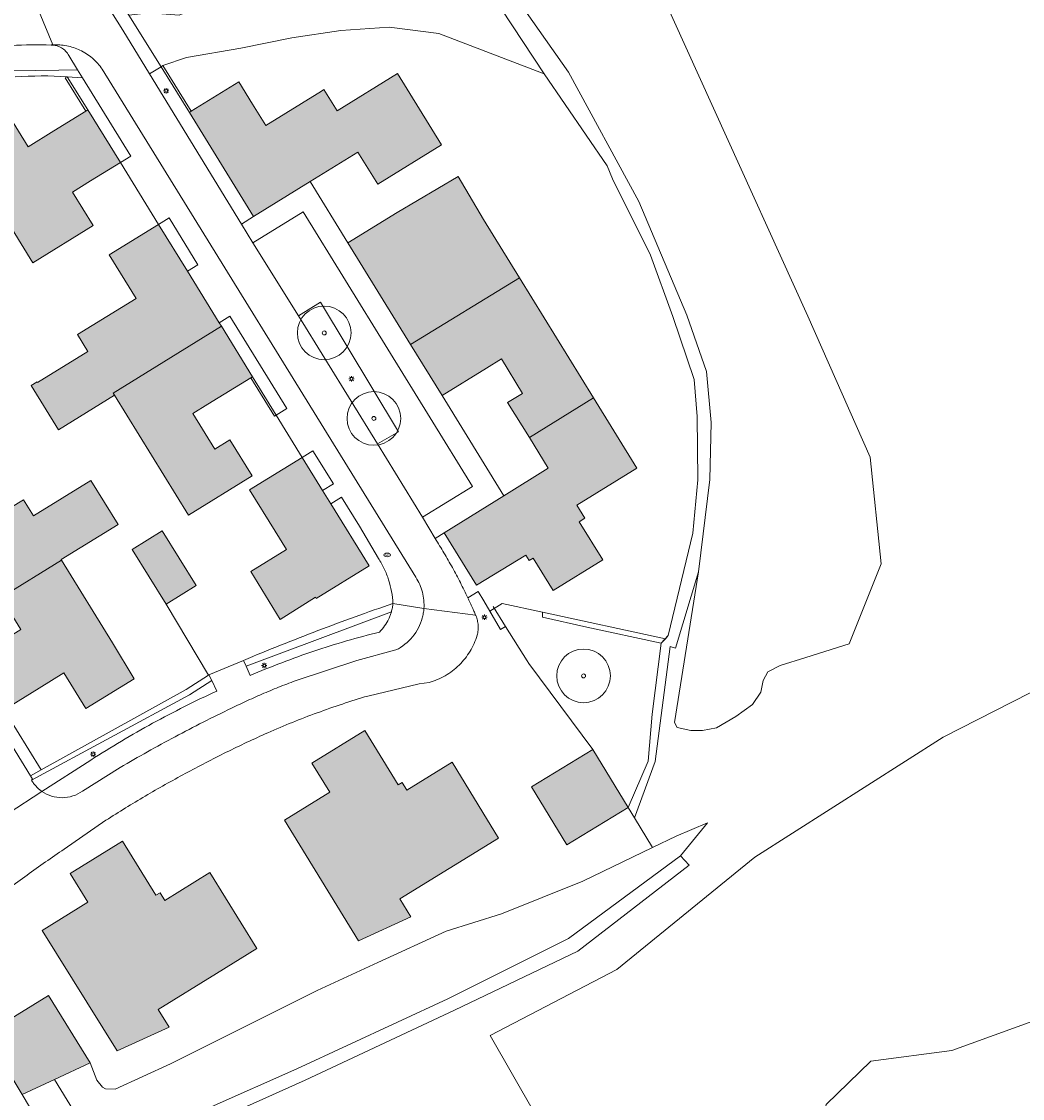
# Model space of a CAD drawing. Header units: metres. Extents: x 187482 to 189800, y 333582 to 335019.
# Tile 160 of 256: x 189231 to 189325, y 333673 to 333773. Entities that reach past the tile are written whole.
import ezdxf
from ezdxf.enums import TextEntityAlignment as Align

# ---------------------------------------------------------------- set-up
doc = ezdxf.new("R2010")
doc.units = ezdxf.units.M
doc.layers.get('0').update_dxf_attribs({"color": 252, "lineweight": 18})
for name, color, linetype, lineweight in [('B-WE-GR-BEPLANTING_CULTUUR_BODEMBEDEKKER-GV', 252, 'Continuous', 18), ('B-WE-GR-BEPLANTING_CULTUUR_BOSPLANTSOEN-GV', 252, 'Continuous', 18), ('B-WE-GR-BEPLANTING_CULTUUR_HEESTERS-GV', 252, 'Continuous', 18), ('B-WE-GR-BOOM-S', 252, 'Continuous', 18), ('B-WE-GR-BOS_LOOF-GV', 252, 'Continuous', 18), ('B-WE-GR-HAAG-G', 252, 'GR-HAAG1-SO', 18), ('B-WE-IE-MEUBILAIR-S', 252, 'Continuous', 18), ('B-WE-IE-TERREINAFSCHEIDING_KUNSTMATIG_HEKWERK-G', 252, 'IE-TERREINAFSCHEIDING_KUNSTMATIG-SO', 18), ('B-WE-IE-TERREINAFSCHEIDING_KUNSTMATIG_MUUR-G', 252, 'IE-TERREINAFSCHEIDING_KUNSTMATIG-SO', 18), ('B-WE-OG-BEBOUWING-GV', 252, 'Continuous', 18), ('B-WE-OG-TERREIN_BEGROEID-GV', 252, 'Continuous', 18), ('B-WE-OG-TERREIN_ERF-GV', 252, 'Continuous', 18), ('B-WE-VH-OPENVERHARDING_BETONSTRAATSTEEN-GV', 252, 'Continuous', 18), ('B-WE-VH-OPENVERHARDING_STRAATBAKSTEEN-GV', 252, 'Continuous', 18)]:
    doc.layers.add(name, color=color, linetype=linetype, lineweight=lineweight)
doc.layers.add('B-WE-OG-BEBOUWING-V', color=7, linetype='Continuous', lineweight=18, true_color=0xf0f0f0)
doc.styles.add('NLCS-ISO', font='NLCS-ISO.ttf')
doc.linetypes.add('GR-HAAG1-SO', pattern='A,6,[176,NLCS.SHX,S=0.125,R=0,X=0,Y=0],-2', length=8)
doc.linetypes.add('IE-TERREINAFSCHEIDING_KUNSTMATIG-SO', pattern='A,4,[82,NLCS.SHX,S=0.75,R=90,X=0,Y=0],4,-2', length=10)

# ---------------------------------------------------------------- blocks, each defined once
blk = doc.blocks.new('SIE-MEUBILAIR_PAAL_LICHTMAST-SO')
for points in [[(-0.62, 0), (-1, 0)], [(-0.71, 0.71), (-0.44, 0.44)], [(0, 1), (0, 0.62)], [(0.44, 0.44), (0.71, 0.71)], [(1, 0), (0.62, 0)], [(-0.71, -0.71), (-0.44, -0.44)], [(0, -0.62), (0, -1)], [(0.44, -0.44), (0.71, -0.71)]]:
    blk.add_lwpolyline(points)
blk.add_circle((0, 0), 0.5)
blk = doc.blocks.new('SIE-MEUBILAIR_PUT_BRANDKRAAN-SO')
blk.add_ellipse((0, 0), major_axis=(1.25, 0), ratio=0.54)
at = {"style": 'NLCS-ISO'}
blk.add_text('bk', height=0.75, dxfattribs=at).set_placement((0.03, 0), align=Align.MIDDLE_CENTER)
blk = doc.blocks.new('SGR-BOOM_GBKN-SO')
at = {"color": 0, "linetype": 'ByBlock', "lineweight": 18}
for radius in [2, 0.15]:
    blk.add_circle((0, 0), radius, dxfattribs=at)

msp = doc.modelspace()

# ---------------------------------------------------------------- hatches: boundary and pattern name
at = {"layer": 'B-WE-OG-BEBOUWING-V'}
h = msp.add_hatch(color=256, dxfattribs=at)
h.dxf.hatch_style = 1
h.paths.add_polyline_path([(189246.912, 333764.496), (189252.9, 333754.802), (189258.158, 333758.049), (189262.599, 333760.792), (189264.491, 333757.822), (189270.421, 333761.485), (189266.312, 333768.138), (189260.679, 333764.659), (189259.455, 333766.641), (189259.221, 333766.496), (189254.027, 333763.288), (189252.808, 333765.262), (189251.515, 333767.355), (189247.09, 333764.607)], flags=17)
h = msp.add_hatch(color=256, dxfattribs=at)
h.dxf.hatch_style = 1
h.paths.add_polyline_path([(189229.831, 333764.606), (189225.334, 333761.82), (189232.32, 333750.468), (189237.948, 333753.955), (189236.02, 333757.066), (189237.704, 333758.109), (189240.483, 333759.831), (189237.446, 333764.733), (189237.267, 333764.622), (189234.283, 333762.774), (189231.886, 333761.289)], flags=17)
h = msp.add_hatch(color=256, dxfattribs=at)
h.dxf.hatch_style = 1
h.paths.add_polyline_path([(189267.536, 333742.847), (189277.677, 333749.074), (189274.317, 333754.519), (189271.959, 333758.522), (189266.275, 333755.174), (189261.68, 333752.338)], flags=17)
h = msp.add_hatch(color=256, dxfattribs=at)
h.dxf.hatch_style = 1
h.paths.add_polyline_path([(189246.737, 333749.685), (189244.035, 333754.064), (189239.439, 333751.229), (189241.946, 333747.165), (189236.474, 333743.789), (189237.451, 333742.206), (189232.753, 333739.307), (189232.714, 333739.371), (189232.16, 333739.03), (189234.702, 333734.911), (189239.919, 333738.129), (189239.799, 333738.324), (189249.9, 333744.558), (189249.693, 333744.894)], flags=17)
h = msp.add_hatch(color=256, dxfattribs=at)
h.dxf.hatch_style = 1
h.paths.add_polyline_path([(189277.677, 333749.074), (189267.536, 333742.847), (189270.465, 333738.101), (189274.598, 333740.651), (189275.997, 333741.514), (189277.976, 333738.306), (189276.581, 333737.45), (189278.602, 333734.183), (189284.578, 333737.89)], flags=17)
h = msp.add_hatch(color=256, dxfattribs=at)
h.dxf.hatch_style = 1
h.paths.add_polyline_path([(189252.802, 333739.854), (189249.9, 333744.558), (189239.799, 333738.324), (189239.919, 333738.129), (189246.814, 333726.952), (189252.755, 333730.617), (189250.682, 333733.983), (189249.275, 333733.115), (189247.236, 333736.42), (189248.637, 333737.284), (189252.623, 333739.744)], flags=17)
h = msp.add_hatch(color=256, dxfattribs=at)
h.dxf.hatch_style = 1
h.paths.add_polyline_path([(189278.602, 333734.183), (189280.369, 333731.327), (189276.224, 333728.763), (189270.646, 333725.312), (189273.684, 333720.408), (189278.265, 333723.232), (189278.585, 333722.713), (189278.951, 333722.938), (189280.81, 333719.926), (189285.44, 333722.782), (189283.245, 333726.34), (189283.772, 333726.665), (189283.027, 333727.874), (189288.626, 333731.329), (189284.578, 333737.89)], flags=17)
h = msp.add_hatch(color=256, dxfattribs=at)
h.dxf.hatch_style = 1
h.paths.add_polyline_path([(189252.631, 333721.699), (189255.371, 333717.233), (189258.673, 333719.291), (189258.736, 333719.189), (189263.657, 333722.223), (189260.101, 333728.004), (189259.33, 333729.257), (189257.437, 333732.334), (189252.522, 333729.311), (189254.897, 333725.45), (189255.949, 333723.74)], flags=17)
h = msp.add_hatch(color=256, dxfattribs=at)
h.dxf.hatch_style = 1
h.paths.add_polyline_path([(189234.998, 333722.743), (189234.962, 333722.802), (189240.265, 333726.071), (189237.725, 333730.191), (189232.369, 333726.889), (189231.445, 333728.388), (189225.96, 333725.076), (189223.512, 333729.046), (189218.916, 333726.212), (189221.633, 333721.806), (189224.897, 333716.511), (189227.449, 333718.084), (189229.364, 333719.265)], flags=17)
h = msp.add_hatch(color=256, dxfattribs=at)
h.dxf.hatch_style = 1
h.paths.add_polyline_path([(189244.375, 333725.475), (189241.584, 333723.747), (189244.742, 333718.646), (189247.533, 333720.374)], flags=17)
h = msp.add_hatch(color=256, dxfattribs=at)
h.dxf.hatch_style = 1
h.paths.add_polyline_path([(189237.262, 333708.915), (189241.765, 333711.691), (189239.751, 333715.034), (189234.998, 333722.743), (189229.364, 333719.265), (189231.207, 333716.276), (189229.292, 333715.095), (189226.739, 333713.522), (189229.647, 333708.805), (189232.913, 333710.818), (189235.214, 333712.237)], flags=17)
h = msp.add_hatch(color=256, dxfattribs=at)
h.dxf.hatch_style = 1
h.paths.add_polyline_path([(189255.762, 333698.518), (189262.689, 333687.258), (189267.547, 333689.505), (189266.526, 333691.165), (189275.742, 333696.835), (189274.277, 333699.217), (189271.393, 333703.904), (189267.177, 333701.311), (189266.742, 333702.018), (189266.367, 333701.787), (189263.25, 333706.855), (189258.339, 333703.834), (189259.991, 333701.132)], flags=17)
h = msp.add_hatch(color=256, dxfattribs=at)
h.dxf.hatch_style = 1
h.paths.add_polyline_path([(189287.805, 333699.689), (189284.519, 333705.099), (189278.802, 333701.626), (189282.088, 333696.216)], flags=17)
h = msp.add_hatch(color=256, dxfattribs=at)
h.dxf.hatch_style = 1
h.paths.add_polyline_path([(189233.19, 333688.223), (189240.164, 333677.004), (189245.035, 333679.203), (189244.012, 333680.863), (189249.45, 333684.217), (189253.204, 333686.532), (189248.829, 333693.616), (189244.61, 333691.022), (189244.17, 333691.738), (189243.795, 333691.507), (189240.676, 333696.562), (189235.781, 333693.543), (189237.435, 333690.862)], flags=17)
h = msp.add_hatch(color=256, dxfattribs=at)
h.dxf.hatch_style = 1
h.paths.add_polyline_path([(189231.315, 333672.935), (189234.325, 333674.332), (189237.648, 333675.875), (189233.769, 333682.148), (189227.889, 333678.552)], flags=17)

# ---------------------------------------------------------------- linework, layer by layer
at = {"layer": 'B-WE-GR-BEPLANTING_CULTUUR_BODEMBEDEKKER-GV', "flags": 128}
for points in [[(189241.264, 333773.564), (189239.833, 333775.85), (189239.256, 333776.772), (189238.932, 333777.29), (189237.909, 333776.652), (189240.71, 333772.161), (189243.186, 333768.115), (189244.269, 333768.763)], [(189264.452, 333733.615), (189266.41, 333734.715), (189259.146, 333746.81), (189257.069, 333745.546)]]:
    msp.add_lwpolyline(points, close=True, dxfattribs=at)
for points in [[(189265.739, 333717.938), (189252.188, 333712.853), (189252.565, 333711.986)], [(189249.002, 333711.52), (189246.904, 333710.179), (189232.189, 333702.241)], [(189249.478, 333710.55), (189249.002, 333711.52)], [(189233.157, 333701.189), (189237.718, 333704.113)]]:
    msp.add_lwpolyline(points, dxfattribs=at)
at = {"layer": 'B-WE-GR-BEPLANTING_CULTUUR_BODEMBEDEKKER-GV'}
for points in [[(189265.627, 333717.6, 0.0177619), (189265.739, 333717.938)], [(189265.111, 333716.621, 0.041051), (189265.488, 333717.272)], [(189265.488, 333717.272, 0.020283), (189265.627, 333717.6)], [(189261.553, 333715.221, -0.0103522), (189264.631, 333716.043)], [(189264.631, 333716.043, 0.0415813), (189265.111, 333716.621)], [(189258.512, 333714.27, -0.0109154), (189261.553, 333715.221)], [(189255.514, 333713.191, -0.0104298), (189258.512, 333714.27)], [(189252.565, 333711.986, -0.0105516), (189255.514, 333713.191)], [(189246.455, 333709.097, -0.0089344), (189249.478, 333710.55)], [(189243.485, 333707.539, -0.0088042), (189246.455, 333709.097)], [(189240.571, 333705.877, -0.0088), (189243.485, 333707.539)], [(189237.718, 333704.113, -0.0084374), (189240.571, 333705.877)], [(189232.189, 333702.241, 0.0285451), (189232.386, 333701.94)], [(189232.386, 333701.94, 0.0255926), (189232.615, 333701.662)], [(189232.615, 333701.662, 0.0255625), (189232.873, 333701.411)], [(189232.873, 333701.411, 0.0277359), (189233.157, 333701.189)]]:
    msp.add_lwpolyline(points, format="xyb", dxfattribs=at)
at = {"layer": 'B-WE-GR-BEPLANTING_CULTUUR_BOSPLANTSOEN-GV', "flags": 128}
msp.add_lwpolyline([(189275.238, 333778.263), (189282.242, 333768.267), (189288.8, 333756.208), (189293.291, 333745.596), (189295.116, 333740.355), (189295.555, 333735.574), (189295.426, 333730.285), (189294.378, 333721.653), (189292.125, 333707.623), (189292.398, 333707.154), (189293.646, 333706.86), (189294.758, 333706.868), (189296.036, 333707.113), (189297.847, 333708.171), (189299.422, 333709.294), (189300.188, 333710.445), (189300.416, 333711.525), (189300.848, 333712.337), (189301.989, 333712.918), (189304.375, 333713.677), (189308.419, 333714.946), (189311.398, 333722.423), (189310.384, 333732.365), (189304.563, 333745.499), (189286.982, 333784.339)], dxfattribs=at)
at = {"layer": 'B-WE-GR-BEPLANTING_CULTUUR_HEESTERS-GV', "flags": 128}
for points in [[(189276.002, 333774.135), (189279.988, 333768.101), (189285.858, 333759.525), (189286.366, 333758.318), (189289.898, 333751.206), (189291.975, 333745.461), (189293.976, 333739.61), (189294.251, 333736.134), (189294.322, 333730.228), (189293.839, 333725.258), (189291.542, 333715.713), (189291.281, 333715.431), (189290.901, 333715.02), (189290.06, 333708.376), (189289.686, 333704.004), (189287.805, 333699.689), (189288.394, 333698.719), (189290.329, 333703.974), (189291.722, 333714.697), (189292.222, 333714.546), (189294.378, 333721.653), (189295.426, 333730.285), (189295.555, 333735.574), (189295.116, 333740.355), (189293.291, 333745.596), (189288.8, 333756.208), (189282.242, 333768.267), (189275.238, 333778.263)], [(189235.52, 333767.831), (189236.954, 333767.714), (189236.493, 333768.462), (189234.725, 333768.443), (189230.332, 333768.396), (189225.785, 333767.769), (189221.612, 333766.686), (189216.654, 333764.691), (189208.301, 333761.148), (189199.35, 333755.942), (189199.592, 333755.547), (189200.54, 333756.105), (189200.72, 333756.211), (189205.012, 333758.738)], [(189252.188, 333712.853), (189265.739, 333717.938)], [(189265.832, 333718.323), (189265.85, 333718.421), (189265.866, 333718.519)], [(189251.948, 333713.404), (189252.188, 333712.853)]]:
    msp.add_lwpolyline(points, dxfattribs=at)
at = {"layer": 'B-WE-GR-BEPLANTING_CULTUUR_HEESTERS-GV'}
for points in [[(189230.673, 333767.817, -0.0325978), (189235.52, 333767.831)], [(189265.891, 333718.716, 0.0044908), (189262.372, 333717.478)], [(189265.739, 333717.938, 0.0171804), (189265.79, 333718.13)], [(189265.79, 333718.13, 0.0109708), (189265.832, 333718.323)], [(189265.866, 333718.519, 0.0156212), (189265.891, 333718.716)], [(189262.372, 333717.478, 0.0045799), (189258.874, 333716.18)], [(189258.874, 333716.18, 0.0039828), (189255.399, 333714.822)], [(189255.399, 333714.822, 0.0041839), (189251.948, 333713.404)]]:
    msp.add_lwpolyline(points, format="xyb", dxfattribs=at)
at = {"layer": 'B-WE-GR-BEPLANTING_CULTUUR_HEESTERS-GV', "flags": 128}
for points in [[(189290.901, 333715.02), (189291.281, 333715.431), (189279.835, 333717.905), (189279.835, 333717.445), (189283.976, 333716.508)], [(189233.105, 333703.211), (189232.091, 333702.649), (189232.291, 333702.324), (189232.189, 333702.241), (189246.904, 333710.179), (189249.002, 333711.52), (189248.736, 333712.062), (189248.687, 333712.042), (189246.597, 333710.695)], [(189238.487, 333667.966), (189234.658, 333667.342), (189235.4, 333666.101), (189239.09, 333666.705), (189244.244, 333668.224), (189249.815, 333670.714), (189257.699, 333674.27), (189271.629, 333680.791), (189283.128, 333686.303), (189293.515, 333694.307), (189292.699, 333695.195), (189282.268, 333687.472), (189270.988, 333681.858), (189256.94, 333675.324), (189248.947, 333671.785), (189243.445, 333669.652)]]:
    msp.add_lwpolyline(points, close=True, dxfattribs=at)
at = {"layer": 'B-WE-GR-BOS_LOOF-GV'}
msp.add_lwpolyline([(189352.794, 333724.402), (189317.192, 333706.24), (189299.618, 333695.064), (189286.759, 333684.575), (189274.946, 333678.417), (189293.557, 333645.927), (189281.022, 333639.649), (189280.647, 333639.459), (189280.547, 333639.409), (189258.665, 333628.334), (189279.509, 333587.093), (189280.775, 333587.718), (189282.283, 333584.661), (189281.047, 333584.051), (189281.088, 333583.97)], dxfattribs=at)
at = {"layer": 'B-WE-GR-BOS_LOOF-GV', "flags": 128}
msp.add_lwpolyline([(189325.777, 333583.97), (189322.413, 333592.316), (189326.197, 333619.434), (189303.866, 333660.179), (189306.272, 333671.985), (189310.428, 333676.035), (189317.994, 333677.022), (189329.479, 333681.193), (189334.189, 333680.685), (189337.178, 333676.256), (189335.579, 333669.434), (189336.88, 333659.799), (189339.667, 333651.216), (189338.793, 333646.703), (189339.831, 333638.085), (189344.922, 333621.967), (189353.082, 333609.134)], dxfattribs=at)
at = {"layer": 'B-WE-GR-HAAG-G', "ltscale": 0.2, "flags": 128}
for points in [[(189273.836, 333719.834), (189274.351, 333718.963), (189275.926, 333716.3), (189276.394, 333716.577)], [(189290.901, 333715.02), (189290.06, 333708.376), (189289.686, 333704.004), (189287.805, 333699.689)], [(189278.407, 333713.35), (189278.554, 333713.12)]]:
    msp.add_lwpolyline(points, dxfattribs=at)
at = {"layer": 'B-WE-IE-TERREINAFSCHEIDING_KUNSTMATIG_HEKWERK-G', "ltscale": 0.2, "flags": 128}
for points in [[(189279.988, 333768.101), (189276.002, 333774.135), (189269.608, 333781.675), (189261.934, 333786.308)], [(189241.264, 333773.564), (189244.269, 333768.763)], [(189244.448, 333768.874), (189246.634, 333769.62), (189251.695, 333770.481), (189256.452, 333771.469), (189261.038, 333772.152), (189265.54, 333772.446), (189270.179, 333771.874), (189279.988, 333768.101)], [(189279.988, 333768.101), (189285.858, 333759.525)], [(189294.251, 333736.134), (189293.976, 333739.61), (189291.975, 333745.461), (189289.898, 333751.206), (189286.366, 333758.318), (189285.858, 333759.525)], [(189290.901, 333715.02), (189291.542, 333715.713), (189293.839, 333725.258), (189294.322, 333730.228), (189294.251, 333736.134)], [(189248.687, 333712.042), (189244.742, 333718.646)], [(189248.687, 333712.042), (189246.597, 333710.695), (189233.105, 333703.211)], [(189248.736, 333712.062), (189248.687, 333712.042)], [(189233.105, 333703.211), (189229.647, 333708.805)], [(189238.487, 333667.966), (189243.445, 333669.652), (189248.947, 333671.785), (189256.94, 333675.324), (189270.988, 333681.858), (189282.268, 333687.472), (189292.699, 333695.195), (189295.199, 333698.273)], [(189234.658, 333667.342), (189231.315, 333672.935)]]:
    msp.add_lwpolyline(points, dxfattribs=at)
at = {"layer": 'B-WE-IE-TERREINAFSCHEIDING_KUNSTMATIG_HEKWERK-G', "ltscale": 0.2}
for points in [[(189230.673, 333767.817, -0.0325978), (189235.52, 333767.831)], [(189262.372, 333717.478, -0.0044908), (189265.891, 333718.716)], [(189258.874, 333716.18, -0.0045799), (189262.372, 333717.478)], [(189255.399, 333714.822, -0.0039828), (189258.874, 333716.18)], [(189251.948, 333713.404, -0.0041839), (189255.399, 333714.822)]]:
    msp.add_lwpolyline(points, format="xyb", dxfattribs=at)
at = {"layer": 'B-WE-IE-TERREINAFSCHEIDING_KUNSTMATIG_MUUR-G', "ltscale": 0.2, "flags": 128}
for points in [[(189244.448, 333768.874), (189244.269, 333768.763)], [(189244.269, 333768.763), (189246.912, 333764.496)], [(189247.09, 333764.607), (189244.448, 333768.874)], [(189235.52, 333767.831), (189235.342, 333767.72), (189237.267, 333764.622)], [(189235.52, 333767.831), (189237.446, 333764.733)], [(189252.802, 333739.854), (189255.01, 333736.275)], [(189255.01, 333736.275), (189254.831, 333736.165), (189252.623, 333739.744)], [(189276.394, 333716.577), (189275.236, 333718.431)], [(189278.407, 333713.35), (189276.394, 333716.577)]]:
    msp.add_lwpolyline(points, dxfattribs=at)
at = {"layer": 'B-WE-OG-BEBOUWING-GV', "flags": 128}
for points in [[(189246.912, 333764.496), (189252.9, 333754.802), (189258.158, 333758.049), (189262.599, 333760.792), (189264.491, 333757.822), (189270.421, 333761.485), (189266.312, 333768.138), (189260.679, 333764.659), (189259.455, 333766.641), (189259.221, 333766.496), (189254.027, 333763.288), (189252.808, 333765.262), (189251.515, 333767.355), (189247.09, 333764.607)], [(189229.831, 333764.606), (189225.334, 333761.82), (189232.32, 333750.468), (189237.948, 333753.955), (189236.02, 333757.066), (189237.704, 333758.109), (189240.483, 333759.831), (189237.446, 333764.733), (189237.267, 333764.622), (189234.283, 333762.774), (189231.886, 333761.289)], [(189267.536, 333742.847), (189277.677, 333749.074), (189274.317, 333754.519), (189271.959, 333758.522), (189266.275, 333755.174), (189261.68, 333752.338)], [(189246.737, 333749.685), (189244.035, 333754.064), (189239.439, 333751.229), (189241.946, 333747.165), (189236.474, 333743.789), (189237.451, 333742.206), (189232.753, 333739.307), (189232.714, 333739.371), (189232.16, 333739.03), (189234.702, 333734.911), (189239.919, 333738.129), (189239.799, 333738.324), (189249.9, 333744.558), (189249.693, 333744.894)], [(189277.677, 333749.074), (189267.536, 333742.847), (189270.465, 333738.101), (189274.598, 333740.651), (189275.997, 333741.514), (189277.976, 333738.306), (189276.581, 333737.45), (189278.602, 333734.183), (189284.578, 333737.89)], [(189252.802, 333739.854), (189249.9, 333744.558), (189239.799, 333738.324), (189239.919, 333738.129), (189246.814, 333726.952), (189252.755, 333730.617), (189250.682, 333733.983), (189249.275, 333733.115), (189247.236, 333736.42), (189248.637, 333737.284), (189252.623, 333739.744)], [(189278.602, 333734.183), (189280.369, 333731.327), (189276.224, 333728.763), (189270.646, 333725.312), (189273.684, 333720.408), (189278.265, 333723.232), (189278.585, 333722.713), (189278.951, 333722.938), (189280.81, 333719.926), (189285.44, 333722.782), (189283.245, 333726.34), (189283.772, 333726.665), (189283.027, 333727.874), (189288.626, 333731.329), (189284.578, 333737.89)], [(189252.631, 333721.699), (189255.371, 333717.233), (189258.673, 333719.291), (189258.736, 333719.189), (189263.657, 333722.223), (189260.101, 333728.004), (189259.33, 333729.257), (189257.437, 333732.334), (189252.522, 333729.311), (189254.897, 333725.45), (189255.949, 333723.74)], [(189234.998, 333722.743), (189234.962, 333722.802), (189240.265, 333726.071), (189237.725, 333730.191), (189232.369, 333726.889), (189231.445, 333728.388), (189225.96, 333725.076), (189223.512, 333729.046), (189218.916, 333726.212), (189221.633, 333721.806), (189224.897, 333716.511), (189227.449, 333718.084), (189229.364, 333719.265)], [(189244.375, 333725.475), (189241.584, 333723.747), (189244.742, 333718.646), (189247.533, 333720.374)], [(189237.262, 333708.915), (189241.765, 333711.691), (189239.751, 333715.034), (189234.998, 333722.743), (189229.364, 333719.265), (189231.207, 333716.276), (189229.292, 333715.095), (189226.739, 333713.522), (189229.647, 333708.805), (189232.913, 333710.818), (189235.214, 333712.237)], [(189255.762, 333698.518), (189262.689, 333687.258), (189267.547, 333689.505), (189266.526, 333691.165), (189275.742, 333696.835), (189274.277, 333699.217), (189271.393, 333703.904), (189267.177, 333701.311), (189266.742, 333702.018), (189266.367, 333701.787), (189263.25, 333706.855), (189258.339, 333703.834), (189259.991, 333701.132)], [(189287.805, 333699.689), (189284.519, 333705.099), (189278.802, 333701.626), (189282.088, 333696.216)], [(189233.19, 333688.223), (189240.164, 333677.004), (189245.035, 333679.203), (189244.012, 333680.863), (189249.45, 333684.217), (189253.204, 333686.532), (189248.829, 333693.616), (189244.61, 333691.022), (189244.17, 333691.738), (189243.795, 333691.507), (189240.676, 333696.562), (189235.781, 333693.543), (189237.435, 333690.862)], [(189231.315, 333672.935), (189234.325, 333674.332), (189237.648, 333675.875), (189233.769, 333682.148), (189227.889, 333678.552)]]:
    msp.add_lwpolyline(points, close=True, dxfattribs=at)
at = {"layer": 'B-WE-OG-TERREIN_BEGROEID-GV', "flags": 128}
for points in [[(189261.934, 333786.308), (189260.943, 333784.93), (189258.761, 333781.982), (189255.805, 333779.505), (189250.546, 333775.987), (189248.404, 333774.585), (189245.941, 333773.564), (189244.331, 333773.693), (189242.912, 333773.748), (189241.264, 333773.564), (189244.269, 333768.763), (189244.448, 333768.874), (189246.634, 333769.62), (189251.695, 333770.481), (189256.452, 333771.469), (189261.038, 333772.152), (189265.54, 333772.446), (189270.179, 333771.874), (189279.988, 333768.101), (189276.002, 333774.135), (189269.608, 333781.675)], [(189278.554, 333713.12), (189284.519, 333705.099), (189287.805, 333699.689), (189289.686, 333704.004), (189290.06, 333708.376), (189290.901, 333715.02), (189283.976, 333716.508), (189279.835, 333717.445), (189279.835, 333717.905), (189276.056, 333718.722), (189274.927, 333717.989), (189275.926, 333716.3), (189276.394, 333716.577), (189278.407, 333713.35)]]:
    msp.add_lwpolyline(points, close=True, dxfattribs=at)
for points in [[(189286.982, 333784.339), (189304.563, 333745.499), (189310.384, 333732.365), (189311.398, 333722.423), (189308.419, 333714.946), (189304.375, 333713.677), (189301.989, 333712.918), (189300.848, 333712.337), (189300.416, 333711.525), (189300.188, 333710.445), (189299.422, 333709.294), (189297.847, 333708.171), (189296.036, 333707.113), (189294.758, 333706.868), (189293.646, 333706.86), (189292.398, 333707.154), (189292.125, 333707.623), (189294.378, 333721.653), (189292.222, 333714.546), (189291.722, 333714.697), (189290.329, 333703.974), (189288.394, 333698.719), (189290.078, 333695.947), (189292.289, 333697.013), (189295.199, 333698.273), (189292.699, 333695.195), (189293.515, 333694.307), (189283.128, 333686.303), (189271.629, 333680.791), (189257.699, 333674.27), (189249.815, 333670.714)], [(189199.35, 333755.942), (189208.301, 333761.148), (189216.654, 333764.691), (189221.612, 333766.686), (189225.785, 333767.769), (189230.332, 333768.396), (189234.725, 333768.443), (189236.493, 333768.462), (189235.664, 333769.804)], [(189293.557, 333645.927), (189274.946, 333678.417), (189286.759, 333684.575), (189299.618, 333695.064), (189317.192, 333706.24), (189352.794, 333724.402)]]:
    msp.add_lwpolyline(points, dxfattribs=at)
at = {"layer": 'B-WE-OG-TERREIN_BEGROEID-GV'}
for points in [[(189234.009, 333770.79, 0.0172115), (189230.349, 333770.755)], [(189234.511, 333770.731, 0.0696949), (189234.009, 333770.79)], [(189234.978, 333770.535, 0.0697224), (189234.511, 333770.731)], [(189235.373, 333770.218, 0.0675285), (189234.978, 333770.535)], [(189235.664, 333769.804, 0.0696119), (189235.373, 333770.218)]]:
    msp.add_lwpolyline(points, format="xyb", dxfattribs=at)
msp.add_lwpolyline([(189353.082, 333609.134), (189344.922, 333621.967), (189339.831, 333638.085), (189338.793, 333646.703), (189339.667, 333651.216), (189336.88, 333659.799), (189335.579, 333669.434), (189337.178, 333676.256), (189334.189, 333680.685), (189329.479, 333681.193), (189317.994, 333677.022), (189310.428, 333676.035), (189306.272, 333671.985), (189303.866, 333660.179), (189326.197, 333619.434), (189322.413, 333592.316), (189325.777, 333583.97)], dxfattribs=at)
at = {"layer": 'B-WE-OG-TERREIN_ERF-GV', "flags": 128}
for points in [[(189272.866, 333719.246), (189273.836, 333719.834), (189274.351, 333718.963), (189274.927, 333717.989), (189276.056, 333718.722), (189279.835, 333717.905), (189291.281, 333715.431), (189291.542, 333715.713), (189293.839, 333725.258), (189294.322, 333730.228), (189294.251, 333736.134), (189293.976, 333739.61), (189291.975, 333745.461), (189289.898, 333751.206), (189286.366, 333758.318), (189285.858, 333759.525), (189279.988, 333768.101), (189270.179, 333771.874), (189265.54, 333772.446), (189261.038, 333772.152), (189256.452, 333771.469), (189251.695, 333770.481), (189246.634, 333769.62), (189244.448, 333768.874), (189244.269, 333768.763), (189246.912, 333764.496), (189247.09, 333764.607), (189251.515, 333767.355), (189252.808, 333765.262), (189254.027, 333763.288), (189259.221, 333766.496), (189259.455, 333766.641), (189260.679, 333764.659), (189266.312, 333768.138), (189270.421, 333761.485), (189264.491, 333757.822), (189262.599, 333760.792), (189258.158, 333758.049), (189261.68, 333752.338), (189266.275, 333755.174), (189271.959, 333758.522), (189274.317, 333754.519), (189277.677, 333749.074), (189284.578, 333737.89), (189288.626, 333731.329), (189283.027, 333727.874), (189283.772, 333726.665), (189283.245, 333726.34), (189285.44, 333722.782), (189280.81, 333719.926), (189278.951, 333722.938), (189278.585, 333722.713), (189278.265, 333723.232), (189273.684, 333720.408), (189270.646, 333725.312), (189269.817, 333724.768)], [(189229.831, 333764.606), (189231.886, 333761.289), (189234.283, 333762.774), (189237.267, 333764.622), (189237.446, 333764.733), (189235.52, 333767.831)], [(189264.529, 333722.92), (189262.765, 333725.932), (189261.099, 333728.622), (189260.101, 333728.004), (189263.657, 333722.223), (189258.736, 333719.189), (189258.673, 333719.291), (189255.371, 333717.233), (189252.631, 333721.699), (189255.949, 333723.74), (189254.897, 333725.45), (189252.522, 333729.311), (189257.437, 333732.334), (189255.01, 333736.275), (189252.802, 333739.854), (189252.623, 333739.744), (189248.637, 333737.284), (189247.236, 333736.42), (189249.275, 333733.115), (189250.682, 333733.983), (189252.755, 333730.617), (189246.814, 333726.952), (189239.919, 333738.129), (189234.702, 333734.911), (189232.16, 333739.03), (189232.714, 333739.371), (189232.753, 333739.307), (189237.451, 333742.206), (189236.474, 333743.789), (189241.946, 333747.165), (189239.439, 333751.229), (189244.035, 333754.064), (189240.483, 333759.831), (189237.704, 333758.109), (189236.02, 333757.066), (189237.948, 333753.955), (189232.32, 333750.468), (189225.334, 333761.82)], [(189225.96, 333725.076), (189231.445, 333728.388), (189232.369, 333726.889), (189237.725, 333730.191), (189240.265, 333726.071), (189234.962, 333722.802), (189234.998, 333722.743), (189239.751, 333715.034), (189241.765, 333711.691), (189237.262, 333708.915), (189235.214, 333712.237), (189232.913, 333710.818), (189229.647, 333708.805), (189233.105, 333703.211), (189246.597, 333710.695), (189248.687, 333712.042), (189248.736, 333712.062), (189251.948, 333713.404)], [(189227.889, 333678.552), (189233.769, 333682.148), (189237.648, 333675.875), (189238.278, 333674.273), (189238.813, 333673.615), (189239.079, 333673.459), (189239.979, 333673.412), (189245.149, 333675.78), (189258.808, 333682.63), (189264.479, 333685.24), (189270.863, 333688.146), (189276.012, 333689.772), (189283.586, 333692.819), (189290.078, 333695.947), (189288.394, 333698.719), (189287.805, 333699.689), (189282.088, 333696.216), (189278.802, 333701.626), (189284.519, 333705.099), (189278.554, 333713.12), (189278.407, 333713.35), (189276.394, 333716.577), (189275.926, 333716.3), (189274.927, 333717.989), (189274.351, 333718.963), (189273.836, 333719.834), (189272.866, 333719.246), (189272.921, 333719.13), (189272.975, 333719.014), (189273.029, 333718.897), (189273.083, 333718.781), (189273.136, 333718.664), (189273.19, 333718.548), (189273.242, 333718.431), (189273.295, 333718.314), (189273.33, 333718.235), (189273.366, 333718.156), (189273.401, 333718.077), (189273.436, 333717.998), (189273.477, 333717.906), (189273.517, 333717.814), (189273.557, 333717.722), (189273.597, 333717.63), (189273.619, 333717.578)], [(189269.249, 333711.337), (189268.317, 333711.219), (189263.538, 333710.085)], [(189239.133, 333698.501), (189235.227, 333695.812)], [(189281.088, 333583.97), (189281.047, 333584.051), (189282.283, 333584.661), (189280.775, 333587.718), (189279.509, 333587.093), (189258.665, 333628.334), (189253.683, 333634.098), (189244.569, 333650.059), (189243.91, 333651.213), (189242.787, 333650.565), (189241.857, 333652.175), (189242.979, 333652.824), (189242.641, 333653.393), (189238.039, 333661.453), (189236.922, 333663.555), (189235.4, 333666.101), (189234.658, 333667.342), (189231.315, 333672.935), (189227.889, 333678.552), (189223.741, 333676.979), (189210.757, 333672.056), (189205.174, 333670.978), (189204.8, 333670.704), (189204.21, 333670.27)]]:
    msp.add_lwpolyline(points, dxfattribs=at)
for points in [[(189244.269, 333768.763), (189243.186, 333768.115), (189251.78, 333754.072), (189252.9, 333754.802), (189246.912, 333764.496)], [(189237.446, 333764.733), (189240.483, 333759.831), (189241.453, 333760.425), (189236.954, 333767.714), (189235.52, 333767.831)], [(189244.035, 333754.064), (189246.737, 333749.685), (189247.701, 333750.277), (189245.009, 333754.663)], [(189249.693, 333744.894), (189249.9, 333744.558), (189252.802, 333739.854), (189255.01, 333736.275), (189255.994, 333736.884), (189250.666, 333745.496)], [(189270.465, 333738.101), (189276.224, 333728.763), (189280.369, 333731.327), (189278.602, 333734.183), (189276.581, 333737.45), (189277.976, 333738.306), (189275.997, 333741.514), (189274.598, 333740.651)], [(189257.437, 333732.334), (189259.33, 333729.257), (189260.33, 333729.876), (189258.421, 333732.962)], [(189244.742, 333718.646), (189241.584, 333723.747), (189244.375, 333725.475), (189247.533, 333720.374)], [(189229.647, 333708.805), (189226.739, 333713.522), (189225.755, 333712.938), (189232.091, 333702.649), (189233.105, 333703.211)], [(189267.547, 333689.505), (189262.689, 333687.258), (189255.762, 333698.518), (189259.991, 333701.132), (189258.339, 333703.834), (189263.25, 333706.855), (189266.367, 333701.787), (189266.742, 333702.018), (189267.177, 333701.311), (189271.393, 333703.904), (189274.277, 333699.217), (189275.742, 333696.835), (189266.526, 333691.165)], [(189292.699, 333695.195), (189295.199, 333698.273), (189292.289, 333697.013), (189290.078, 333695.947), (189283.586, 333692.819), (189276.012, 333689.772), (189270.863, 333688.146), (189264.479, 333685.24), (189258.808, 333682.63), (189245.149, 333675.78), (189239.979, 333673.412), (189239.079, 333673.459), (189238.813, 333673.615), (189238.278, 333674.273), (189237.648, 333675.875), (189234.325, 333674.332), (189236.957, 333670.061), (189238.487, 333667.966), (189243.445, 333669.652), (189248.947, 333671.785), (189256.94, 333675.324), (189270.988, 333681.858), (189282.268, 333687.472)], [(189245.035, 333679.203), (189240.164, 333677.004), (189233.19, 333688.223), (189237.435, 333690.862), (189235.781, 333693.543), (189240.676, 333696.562), (189243.795, 333691.507), (189244.17, 333691.738), (189244.61, 333691.022), (189248.829, 333693.616), (189253.204, 333686.532), (189249.45, 333684.217), (189244.012, 333680.863)], [(189234.325, 333674.332), (189231.315, 333672.935), (189234.658, 333667.342), (189238.487, 333667.966), (189236.957, 333670.061)]]:
    msp.add_lwpolyline(points, close=True, dxfattribs=at)
at = {"layer": 'B-WE-OG-TERREIN_ERF-GV'}
for points in [[(189235.52, 333767.831, 0.0325978), (189230.673, 333767.817)], [(189269.817, 333724.768, -0.0079293), (189270.644, 333723.424)], [(189265.073, 333721.945, 0.0324477), (189264.529, 333722.92)], [(189270.644, 333723.424, -0.0077057), (189271.428, 333722.055)], [(189265.485, 333720.907, 0.0329221), (189265.073, 333721.945)], [(189271.428, 333722.055, -0.0076432), (189272.169, 333720.662)], [(189265.759, 333719.825, 0.0330262), (189265.485, 333720.907)], [(189265.891, 333718.716, 0.0325374), (189265.759, 333719.825)], [(189272.169, 333720.662, -0.0079322), (189272.866, 333719.246)], [(189262.372, 333717.478, -0.0044908), (189265.891, 333718.716)], [(189258.874, 333716.18, -0.0045799), (189262.372, 333717.478)], [(189273.619, 333717.578, -0.0386791), (189273.76, 333717.134)], [(189273.76, 333717.134, -0.0395519), (189273.828, 333716.674)], [(189255.399, 333714.822, -0.0039828), (189258.874, 333716.18)], [(189273.741, 333715.751, -0.0620468), (189273.076, 333714.254)], [(189273.822, 333716.209, -0.0417243), (189273.741, 333715.751)], [(189273.828, 333716.674, -0.0387311), (189273.822, 333716.209)], [(189251.948, 333713.404, -0.0041839), (189255.399, 333714.822)], [(189273.076, 333714.254, -0.0621611), (189272.06, 333712.969)], [(189272.06, 333712.969, -0.0626345), (189270.757, 333711.976)], [(189270.757, 333711.976, -0.0629365), (189269.249, 333711.337)], [(189263.538, 333710.085, 0.0080244), (189261.17, 333709.338)], [(189261.17, 333709.338, 0.0075095), (189258.827, 333708.518)], [(189258.827, 333708.518, 0.0077788), (189256.51, 333707.626)], [(189256.51, 333707.626, 0.0075621), (189254.222, 333706.663)], [(189254.222, 333706.663, 0.0092745), (189250.339, 333704.833)], [(189250.339, 333704.833, 0.0093771), (189246.527, 333702.861)], [(189246.527, 333702.861, 0.0090735), (189242.79, 333700.749)], [(189242.79, 333700.749, 0.0093094), (189239.133, 333698.501)], [(189235.227, 333695.812, 0.0027542), (189233.492, 333694.607)], [(189233.492, 333694.607, 0.0034123), (189231.772, 333693.381)], [(189231.772, 333693.381, 0.002749), (189230.067, 333692.134)]]:
    msp.add_lwpolyline(points, format="xyb", dxfattribs=at)
at = {"layer": 'B-WE-VH-OPENVERHARDING_BETONSTRAATSTEEN-GV', "flags": 128}
for points in [[(189269.817, 333724.768), (189268.645, 333726.756), (189264.452, 333733.615), (189257.069, 333745.546), (189252.833, 333752.352), (189251.78, 333754.072), (189243.186, 333768.115), (189240.71, 333772.161), (189237.909, 333776.652), (189236.123, 333779.518), (189232.039, 333786.067), (189228.585, 333791.562), (189221.235, 333803.444), (189217.707, 333809.422), (189214.61, 333807.562), (189232.032, 333779.325)], [(189232.011, 333776.086), (189234.174, 333770.803)], [(189234.174, 333770.803), (189234.153, 333770.801), (189234.132, 333770.8), (189234.112, 333770.798), (189234.091, 333770.797), (189234.071, 333770.795), (189234.05, 333770.794), (189234.03, 333770.792), (189234.009, 333770.79)], [(189235.664, 333769.804), (189236.493, 333768.462), (189236.954, 333767.714), (189241.453, 333760.425), (189240.483, 333759.831), (189244.035, 333754.064)], [(189268.013, 333721.151), (189238.787, 333768.53)], [(189238.787, 333768.53), (189268.013, 333721.151)], [(189244.035, 333754.064), (189245.009, 333754.663), (189247.701, 333750.277), (189246.737, 333749.685), (189249.693, 333744.894), (189250.666, 333745.496), (189255.994, 333736.884), (189255.01, 333736.275), (189257.437, 333732.334), (189258.421, 333732.962), (189260.33, 333729.876), (189259.33, 333729.257), (189260.101, 333728.004), (189261.099, 333728.622), (189262.765, 333725.932), (189264.529, 333722.92)], [(189268.772, 333718.246), (189273.597, 333717.63), (189273.557, 333717.722), (189273.517, 333717.814), (189273.477, 333717.906), (189273.436, 333717.998), (189273.401, 333718.077), (189273.366, 333718.156), (189273.33, 333718.235), (189273.295, 333718.314), (189273.242, 333718.431), (189273.19, 333718.548), (189273.136, 333718.664), (189273.083, 333718.781), (189273.029, 333718.897), (189272.975, 333719.014), (189272.921, 333719.13), (189272.866, 333719.246)], [(189265.866, 333718.519), (189265.85, 333718.421), (189265.832, 333718.323)], [(189265.891, 333718.716), (189268.772, 333718.246)], [(189268.772, 333718.246), (189265.891, 333718.716)], [(189273.619, 333717.578), (189273.597, 333717.63), (189268.772, 333718.246)], [(189266.17, 333714.379), (189262.523, 333713.4), (189256.972, 333711.572)], [(189256.972, 333711.572), (189262.523, 333713.4), (189266.17, 333714.379)], [(189252.565, 333711.986), (189252.188, 333712.853), (189251.948, 333713.404), (189248.736, 333712.062), (189249.002, 333711.52), (189249.478, 333710.55)], [(189263.538, 333710.085), (189268.317, 333711.219), (189269.249, 333711.337)], [(189237.718, 333704.113), (189233.157, 333701.189)], [(189240.459, 333703.415), (189236.936, 333701.22)], [(189236.936, 333701.22), (189240.459, 333703.415)], [(189233.157, 333701.189), (189230.022, 333699.139)], [(189235.227, 333695.812), (189239.133, 333698.501)]]:
    msp.add_lwpolyline(points, dxfattribs=at)
at = {"layer": 'B-WE-VH-OPENVERHARDING_BETONSTRAATSTEEN-GV'}
for points in [[(189234.009, 333770.79, -0.0696949), (189234.511, 333770.731)], [(189235.471, 333770.718, 0.0624363), (189234.174, 333770.803)], [(189234.174, 333770.803, -0.0624363), (189235.471, 333770.718)], [(189234.511, 333770.731, -0.0697224), (189234.978, 333770.535)], [(189234.978, 333770.535, -0.0675285), (189235.373, 333770.218)], [(189235.373, 333770.218, -0.0696119), (189235.664, 333769.804)], [(189236.707, 333770.313, 0.062482), (189235.471, 333770.718)], [(189235.471, 333770.718, -0.062482), (189236.707, 333770.313)], [(189237.867, 333769.561, 0.0670189), (189236.707, 333770.313)], [(189236.707, 333770.313, -0.0670189), (189237.867, 333769.561)], [(189238.787, 333768.53, 0.0661101), (189237.867, 333769.561)], [(189237.867, 333769.561, -0.0661101), (189238.787, 333768.53)], [(189270.644, 333723.424, 0.0079293), (189269.817, 333724.768)], [(189264.529, 333722.92, -0.0324477), (189265.073, 333721.945)], [(189271.428, 333722.055, 0.0077057), (189270.644, 333723.424)], [(189265.073, 333721.945, -0.0329221), (189265.485, 333720.907)], [(189272.169, 333720.662, 0.0076432), (189271.428, 333722.055)], [(189265.485, 333720.907, -0.0330262), (189265.759, 333719.825)], [(189268.379, 333720.481, 0.0422334), (189268.013, 333721.151)], [(189268.013, 333721.151, -0.0422334), (189268.379, 333720.481)], [(189265.759, 333719.825, -0.0325374), (189265.891, 333718.716)], [(189268.632, 333719.761, 0.0426677), (189268.379, 333720.481)], [(189268.379, 333720.481, -0.0426677), (189268.632, 333719.761)], [(189268.764, 333719.009, 0.0426399), (189268.632, 333719.761)], [(189268.632, 333719.761, -0.0426399), (189268.764, 333719.009)], [(189272.866, 333719.246, 0.0079322), (189272.169, 333720.662)], [(189268.772, 333718.246, 0.0419215), (189268.764, 333719.009)], [(189268.764, 333719.009, -0.0419215), (189268.772, 333718.246)], [(189265.739, 333717.938, -0.0177619), (189265.627, 333717.6)], [(189265.79, 333718.13, -0.0171804), (189265.739, 333717.938)], [(189265.832, 333718.323, -0.0109708), (189265.79, 333718.13)], [(189265.891, 333718.716, -0.0156212), (189265.866, 333718.519)], [(189268.718, 333717.794, -0.0228485), (189268.62, 333717.349)], [(189268.62, 333717.349, 0.0228485), (189268.718, 333717.794)], [(189268.772, 333718.246, -0.0266963), (189268.718, 333717.794)], [(189268.718, 333717.794, 0.0266963), (189268.772, 333718.246)], [(189265.488, 333717.272, -0.041051), (189265.111, 333716.621)], [(189265.627, 333717.6, -0.020283), (189265.488, 333717.272)], [(189268.62, 333717.349, -0.106072), (189267.715, 333715.6)], [(189267.715, 333715.6, 0.106072), (189268.62, 333717.349)], [(189273.76, 333717.134, 0.0386791), (189273.619, 333717.578)], [(189273.828, 333716.674, 0.0395519), (189273.76, 333717.134)], [(189264.631, 333716.043, 0.0103522), (189261.553, 333715.221)], [(189265.111, 333716.621, -0.0415813), (189264.631, 333716.043)], [(189273.076, 333714.254, 0.0620468), (189273.741, 333715.751)], [(189273.741, 333715.751, 0.0417243), (189273.822, 333716.209)], [(189273.822, 333716.209, 0.0387311), (189273.828, 333716.674)], [(189261.553, 333715.221, 0.0109154), (189258.512, 333714.27)], [(189267.715, 333715.6, -0.106356), (189266.17, 333714.379)], [(189266.17, 333714.379, 0.106356), (189267.715, 333715.6)], [(189258.512, 333714.27, 0.0104298), (189255.514, 333713.191)], [(189272.06, 333712.969, 0.0621611), (189273.076, 333714.254)], [(189255.514, 333713.191, 0.0105516), (189252.565, 333711.986)], [(189270.757, 333711.976, 0.0626345), (189272.06, 333712.969)], [(189269.249, 333711.337, 0.0629365), (189270.757, 333711.976)], [(189255.41, 333710.975, 0.0069939), (189253.864, 333710.338)], [(189253.864, 333710.338, -0.0069939), (189255.41, 333710.975)], [(189256.972, 333711.572, 0.0069987), (189255.41, 333710.975)], [(189255.41, 333710.975, -0.0069987), (189256.972, 333711.572)], [(189249.478, 333710.55, 0.0089344), (189246.455, 333709.097)], [(189253.864, 333710.338, 0.0066773), (189252.335, 333709.66)], [(189252.335, 333709.66, -0.0066773), (189253.864, 333710.338)], [(189261.17, 333709.338, -0.0080244), (189263.538, 333710.085)], [(189246.455, 333709.097, 0.0088042), (189243.485, 333707.539)], [(189250.825, 333708.942, 0.0056332), (189248.19, 333707.643)], [(189248.19, 333707.643, -0.0056332), (189250.825, 333708.942)], [(189252.335, 333709.66, 0.0064286), (189250.825, 333708.942)], [(189250.825, 333708.942, -0.0064286), (189252.335, 333709.66)], [(189258.827, 333708.518, -0.0075095), (189261.17, 333709.338)], [(189256.51, 333707.626, -0.0077788), (189258.827, 333708.518)], [(189243.485, 333707.539, 0.0088), (189240.571, 333705.877)], [(189248.19, 333707.643, 0.0053276), (189245.583, 333706.289)], [(189245.583, 333706.289, -0.0053276), (189248.19, 333707.643)], [(189254.222, 333706.663, -0.0075621), (189256.51, 333707.626)], [(189240.571, 333705.877, 0.0084374), (189237.718, 333704.113)], [(189245.583, 333706.289, 0.0053248), (189243.006, 333704.879)], [(189243.006, 333704.879, -0.0053248), (189245.583, 333706.289)], [(189250.339, 333704.833, -0.0092745), (189254.222, 333706.663)], [(189243.006, 333704.879, 0.0056583), (189240.459, 333703.415)], [(189240.459, 333703.415, -0.0056583), (189243.006, 333704.879)], [(189246.527, 333702.861, -0.0093771), (189250.339, 333704.833)], [(189242.79, 333700.749, -0.0090735), (189246.527, 333702.861)], [(189234.059, 333700.75, -0.076679), (189233.157, 333701.189)], [(189233.157, 333701.189, 0.076679), (189234.059, 333700.75)], [(189235.051, 333700.604, -0.0767312), (189234.059, 333700.75)], [(189234.059, 333700.75, 0.0767312), (189235.051, 333700.604)], [(189236.041, 333700.766, -0.0766974), (189235.051, 333700.604)], [(189235.051, 333700.604, 0.0766974), (189236.041, 333700.766)], [(189236.936, 333701.22, -0.0779831), (189236.041, 333700.766)], [(189236.041, 333700.766, 0.0779831), (189236.936, 333701.22)], [(189239.133, 333698.501, -0.0093094), (189242.79, 333700.749)], [(189233.492, 333694.607, -0.0027542), (189235.227, 333695.812)], [(189231.772, 333693.381, -0.0034123), (189233.492, 333694.607)], [(189230.067, 333692.134, -0.002749), (189231.772, 333693.381)]]:
    msp.add_lwpolyline(points, format="xyb", dxfattribs=at)
at = {"layer": 'B-WE-VH-OPENVERHARDING_BETONSTRAATSTEEN-GV', "flags": 128}
for points in [[(189252.833, 333752.352), (189257.522, 333755.222), (189273.305, 333729.631), (189268.645, 333726.756), (189269.817, 333724.768), (189270.646, 333725.312), (189276.224, 333728.763), (189270.465, 333738.101), (189267.536, 333742.847), (189261.68, 333752.338), (189258.158, 333758.049), (189252.9, 333754.802), (189251.78, 333754.072)], [(189268.645, 333726.756), (189273.305, 333729.631), (189257.522, 333755.222), (189252.833, 333752.352), (189257.069, 333745.546), (189259.146, 333746.81), (189266.41, 333734.715), (189264.452, 333733.615)]]:
    msp.add_lwpolyline(points, close=True, dxfattribs=at)
at = {"layer": 'B-WE-VH-OPENVERHARDING_STRAATBAKSTEEN-GV', "flags": 128}
for points in [[(189234.009, 333770.79), (189234.03, 333770.792), (189234.05, 333770.794), (189234.071, 333770.795), (189234.091, 333770.797), (189234.112, 333770.798), (189234.132, 333770.8), (189234.153, 333770.801), (189234.174, 333770.803), (189232.011, 333776.086)], [(189232.189, 333702.241), (189232.291, 333702.324), (189232.091, 333702.649), (189225.755, 333712.938), (189220.655, 333721.221), (189217.947, 333725.619), (189216.187, 333728.477), (189211.286, 333736.471), (189208.307, 333741.331), (189205.25, 333746.319), (189202.261, 333751.193), (189200.958, 333753.319), (189199.592, 333755.547), (189199.35, 333755.942)], [(189196.489, 333753.578), (189230.022, 333699.139), (189233.157, 333701.189)]]:
    msp.add_lwpolyline(points, dxfattribs=at)
at = {"layer": 'B-WE-VH-OPENVERHARDING_STRAATBAKSTEEN-GV'}
for points in [[(189230.349, 333770.755, -0.0172115), (189234.009, 333770.79)], [(189232.386, 333701.94, -0.0285451), (189232.189, 333702.241)], [(189232.615, 333701.662, -0.0255926), (189232.386, 333701.94)], [(189232.873, 333701.411, -0.0255625), (189232.615, 333701.662)], [(189233.157, 333701.189, -0.0277359), (189232.873, 333701.411)]]:
    msp.add_lwpolyline(points, format="xyb", dxfattribs=at)

# ---------------------------------------------------------------- block references
at = {"layer": 'B-WE-GR-BOOM-S', "xscale": 1.25, "yscale": 1.25, "zscale": 1.25}
for p in [(189259.479, 333743.942), (189264.109, 333735.968), (189283.658, 333711.961)]:
    msp.add_blockref('SGR-BOOM_GBKN-SO', p, dxfattribs=at)
at = {"layer": 'B-WE-IE-MEUBILAIR-S', "xscale": 0.25, "yscale": 0.25, "zscale": 0.25}
for name, p in [('SIE-MEUBILAIR_PAAL_LICHTMAST-SO', (189244.744, 333766.51)), ('SIE-MEUBILAIR_PAAL_LICHTMAST-SO', (189262.027, 333739.66)), ('SIE-MEUBILAIR_PUT_BRANDKRAAN-SO', (189265.344, 333723.235)), ('SIE-MEUBILAIR_PAAL_LICHTMAST-SO', (189274.416, 333717.425)), ('SIE-MEUBILAIR_PAAL_LICHTMAST-SO', (189253.892, 333712.934)), ('SIE-MEUBILAIR_PAAL_LICHTMAST-SO', (189237.937, 333704.657))]:
    msp.add_blockref(name, p, dxfattribs=at)

doc.saveas('drawing.dxf')
